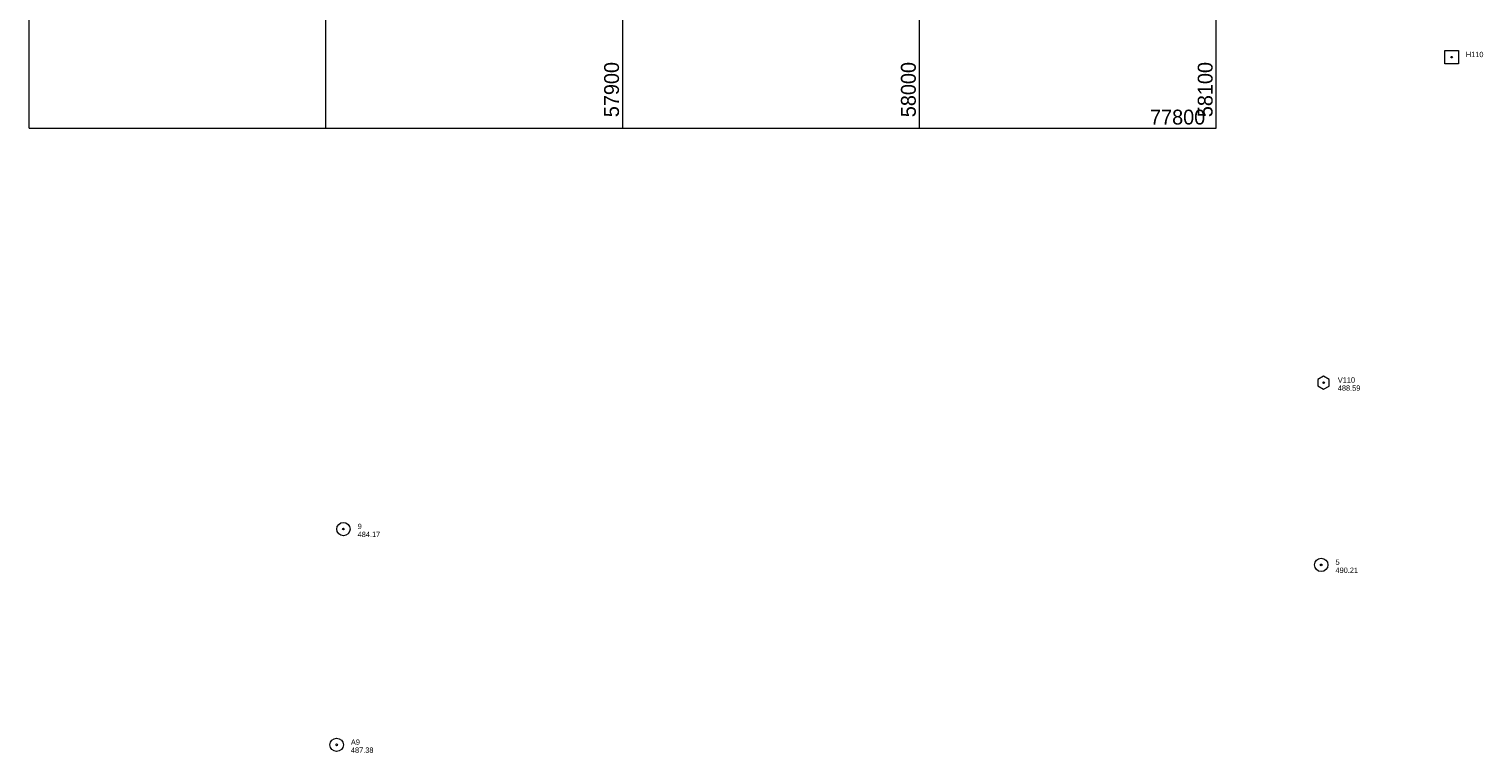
# Model space of a CAD drawing. Header units: feet. Extents: x 57700 to 58190, y 77590 to 78310.
# Tile 1 of 10: x 57700 to 58190, y 77590 to 77833. Entities that reach past the tile are written whole.
import ezdxf
from ezdxf.enums import TextEntityAlignment as Align

# ---------------------------------------------------------------- set-up
doc = ezdxf.new("R2010")
doc.units = ezdxf.units.FT
doc.header["$MEASUREMENT"] = 0
for name, color, linetype, lineweight in [('E_MAP_Control', 251, 'Continuous', 0), ('E_MAP_GridLines', 251, 'Continuous', 0), ('E_MAP_PassPoints', 40, 'Continuous', 0)]:
    doc.layers.add(name, color=color, linetype=linetype, lineweight=lineweight)
doc.styles.add('Style-IGR_FONT_0', font='IGR_FONT_0.shx')

# ---------------------------------------------------------------- blocks, each defined once
blk = doc.blocks.new('HOR')
at = {"layer": 'E_MAP_Control', "color": 161, "linetype": 'Continuous', "lineweight": 0, "flags": 128}
blk.add_lwpolyline([(-2.23, -2.23), (-2.23, 2.27), (2.27, 2.27), (2.27, -2.23)], close=True, dxfattribs=at)
at = {"layer": 'E_MAP_Control', "color": 161, "linetype": 'Continuous', "lineweight": 0}
blk.add_circle((0, 0), 0.25, dxfattribs=at)
blk = doc.blocks.new('VERT')
at = {"layer": 'E_MAP_Control', "color": 161, "linetype": 'Continuous', "lineweight": 0, "flags": 128}
blk.add_lwpolyline([(-1.92, 1.13), (-1.92, -1.09), (0.01, -2.21), (1.93, -1.11), (1.93, 1.09), (-0.02, 2.21)], close=True, dxfattribs=at)
at = {"layer": 'E_MAP_Control', "color": 161, "linetype": 'Continuous', "lineweight": 0}
blk.add_circle((0, 0), 0.261, dxfattribs=at)
blk = doc.blocks.new('PP')
at = {"layer": 'E_MAP_PassPoints', "color": 40, "linetype": 'Continuous', "lineweight": 0}
for radius in [2.25, 0.288]:
    blk.add_circle((0, 0), radius, dxfattribs=at)

msp = doc.modelspace()

# ---------------------------------------------------------------- linework, layer by layer
at = {"layer": 'E_MAP_GridLines', "color": 161, "linetype": 'Continuous', "lineweight": 0}
for p, q in [((57700, 77800), (57700, 78300)), ((57800, 77800), (57800, 78300)), ((57900, 77800), (57900, 78300)), ((58000, 77800), (58000, 78300)), ((58100, 77800), (58100, 78300)), ((57700, 77800), (58100, 77800))]:
    msp.add_line(p, q, dxfattribs=at)

# ---------------------------------------------------------------- block references
at = {"layer": 'E_MAP_Control', "color": 161, "linetype": 'Continuous', "lineweight": 0}
for name, p in [('HOR', (58179.28, 77823.94)), ('VERT', (58136.14, 77714.25))]:
    msp.add_blockref(name, p, dxfattribs=at)
at = {"layer": 'E_MAP_PassPoints', "color": 40, "linetype": 'Continuous', "lineweight": 0}
for p in [(57805.9, 77664.94), (58135.36, 77652.86), (57803.63, 77592.24)]:
    msp.add_blockref('PP', p, dxfattribs=at)

# ---------------------------------------------------------------- texts
at = {"layer": 'E_MAP_Control', "color": 161, "linetype": 'Continuous', "lineweight": 0, "style": 'Style-IGR_FONT_0'}
for s, p in [('H110', (58184.08, 77823.94)), ('V110', (58140.94, 77714.25)), ('488.59', (58140.94, 77711.55))]:
    msp.add_text(s, height=1.8, dxfattribs=at).set_placement(p)
at = {"layer": 'E_MAP_GridLines', "color": 161, "linetype": 'Continuous', "lineweight": 0, "style": 'Style-IGR_FONT_0'}
for s, p in [('  57900  ', (57898.75, 77800)), ('  58000  ', (57998.75, 77800)), ('  58100  ', (58098.75, 77800))]:
    msp.add_text(s, height=5, rotation=90, dxfattribs=at).set_placement(p)
msp.add_text('  77800  ', height=5, dxfattribs=at).set_placement((58099.99, 77801.25), align=Align.RIGHT)
at = {"layer": 'E_MAP_PassPoints', "color": 40, "linetype": 'Continuous', "lineweight": 0, "style": 'Style-IGR_FONT_0'}
for s, p in [('484.17', (57810.7, 77662.24)), ('9', (57810.7, 77664.94)), ('5', (58140.16, 77652.86)), ('490.21', (58140.16, 77650.16)), ('A9', (57808.43, 77592.24)), ('487.38', (57808.43, 77589.54))]:
    msp.add_text(s, height=1.8, dxfattribs=at).set_placement(p)

doc.saveas('drawing.dxf')
